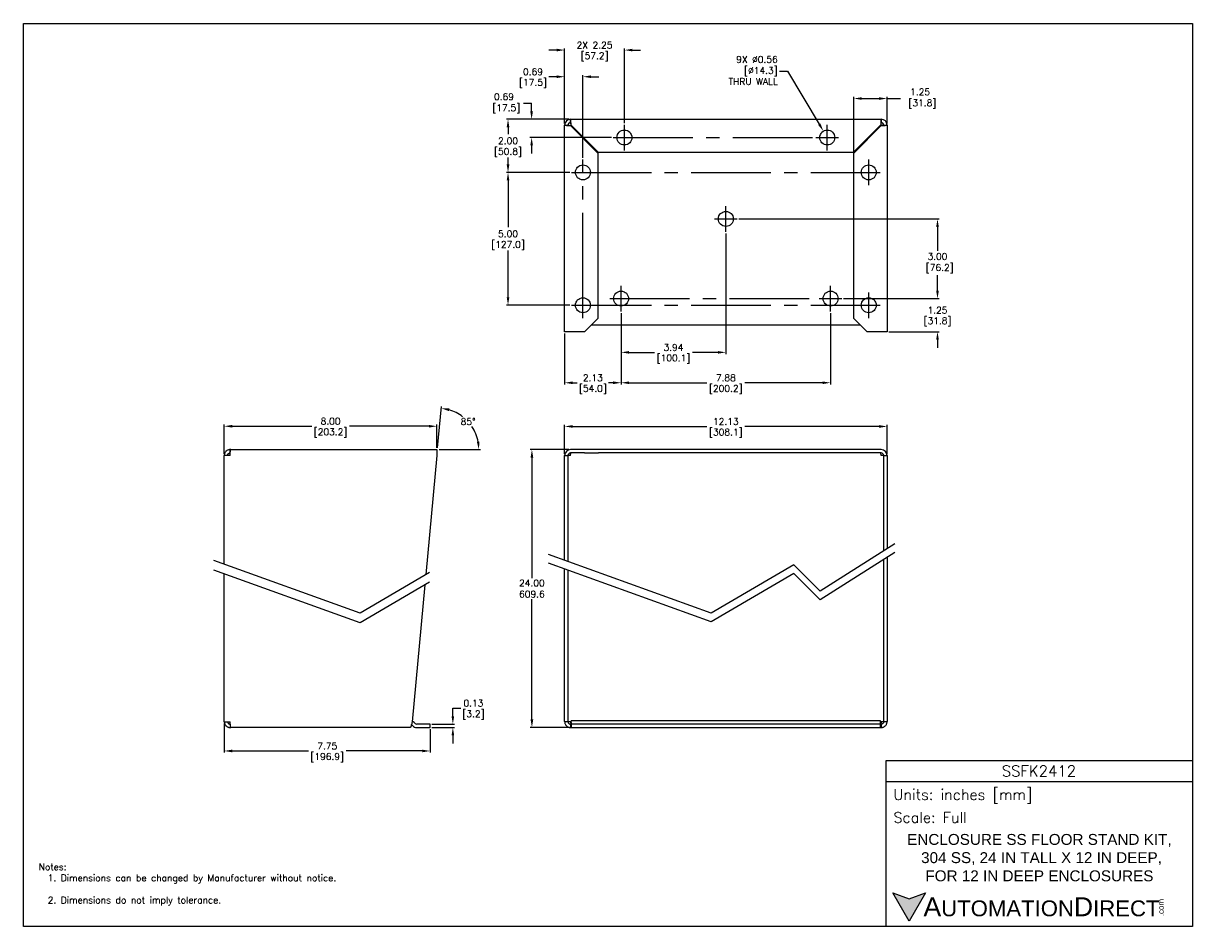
# Model space of a CAD drawing. Extents: x 897.4 to 941.4, y -8.5 to 25.5.
import ezdxf

# ---------------------------------------------------------------- set-up
doc = ezdxf.new("R2010")
doc.units = 0
doc.header["$LTSCALE"] = 4
doc.header["$MEASUREMENT"] = 0
doc.linetypes.add('CENTER2', pattern=[1.125, 0.75, -0.125, 0.125, -0.125])
doc.layers.get('0').update_dxf_attribs({"linetype": 'CONTINUOUS'})
doc.layers.get('DEFPOINTS').update_dxf_attribs({"linetype": 'CONTINUOUS'})
for name, color, linetype in [('CENTER', 40, 'CENTER2'), ('DIMENSIONS', 140, 'CONTINUOUS'), ('DIMENSIONS @ 1', 140, 'CONTINUOUS'), ('TEXT', 140, 'CONTINUOUS')]:
    doc.layers.add(name, color=color, linetype=linetype)
doc.styles.add('\\M+2ABAC\\M+2A6A11', font='txt')
doc.styles.add('ROMANS', font='romans.shx')
doc.styles.get("Standard").update_dxf_attribs({"font": 'romans.shx'})
doc.dimstyles.get("Standard").update_dxf_attribs({"dimtxt": 0.25, "dimasz": 0.3, "dimexe": 0.0625, "dimexo": 0.0625, "dimgap": 0.0625, "dimtad": 0, "dimtih": 1, "dimtoh": 1, "dimzin": 0, "dimdsep": 46, "dimtxsty": 'Standard', "dimcen": 0, "dimadec": 0, "dimazin": 0, "dimtfac": 1, "dimtofl": 0, "dimtmove": 0, "dimatfit": 3, "dimfxl": 0, "dimtolj": 1, "dimtzin": 0, "dimarcsym": 0})

# ---------------------------------------------------------------- blocks, each defined once
blk = doc.blocks.new('*D5')
at = {"layer": 'DEFPOINTS', "color": 0}
for p in [(917.778, 10.293), (917.778, 9.202), (929.91, 9.202)]:
    blk.add_point(p, dxfattribs=at)
at = {"layer": 'DIMENSIONS', "color": 0, "lineweight": -2}
for p, q in [((917.778, 9.265), (917.778, 10.355)), ((918.078, 10.293), (923.132, 10.293)), ((929.61, 10.293), (924.555, 10.293)), ((929.91, 9.265), (929.91, 10.355))]:
    blk.add_line(p, q, dxfattribs=at)
at = {"layer": 'DIMENSIONS', "color": 0}
for points in [[(918.078, 10.343), (918.078, 10.243), (917.778, 10.293)], [(929.61, 10.343), (929.61, 10.243), (929.91, 10.293)]]:
    blk.add_solid(points, dxfattribs=at)
at = {"layer": 'DIMENSIONS', "color": 0, "char_height": 0.25, "attachment_point": 5}
for s, insert in [('\\A1;12.13', (923.844, 10.48)), ('\\A1;[308.1]', (923.844, 10.04))]:
    blk.add_mtext(s, dxfattribs=dict(at, insert=insert))
blk = doc.blocks.new('*D16')
at = {"layer": 'DEFPOINTS', "color": 0}
for p in [(917.997, 9.421), (916.546, -1.037), (918.028, -1.037)]:
    blk.add_point(p, dxfattribs=at)
at = {"layer": 'DIMENSIONS', "color": 0, "lineweight": -2}
for p, q in [((917.934, 9.421), (916.484, 9.421)), ((916.546, 9.121), (916.546, 4.588)), ((916.546, -0.737), (916.546, 3.796)), ((917.965, -1.037), (916.484, -1.037))]:
    blk.add_line(p, q, dxfattribs=at)
at = {"layer": 'DIMENSIONS', "color": 0}
for points in [[(916.496, 9.121), (916.596, 9.121), (916.546, 9.421)], [(916.496, -0.737), (916.596, -0.737), (916.546, -1.037)]]:
    blk.add_solid(points, dxfattribs=at)
at = {"layer": 'DIMENSIONS', "color": 0, "insert": (916.546, 4.192), "char_height": 0.25, "attachment_point": 5}
blk.add_mtext('\\A1;24.00\\P609.6', dxfattribs=at)
blk = doc.blocks.new('*D15')
at = {"layer": 'DEFPOINTS', "color": 0}
for p in [(912.969, 10.301), (912.969, 9.422), (904.969, 9.203)]:
    blk.add_point(p, dxfattribs=at)
at = {"layer": 'DIMENSIONS', "color": 0, "lineweight": -2}
for p, q in [((904.969, 9.266), (904.969, 10.363)), ((905.269, 10.301), (908.258, 10.301)), ((912.669, 10.301), (909.68, 10.301)), ((912.969, 9.485), (912.969, 10.363))]:
    blk.add_line(p, q, dxfattribs=at)
at = {"layer": 'DIMENSIONS', "color": 0}
for points in [[(905.269, 10.351), (905.269, 10.251), (904.969, 10.301)], [(912.669, 10.351), (912.669, 10.251), (912.969, 10.301)]]:
    blk.add_solid(points, dxfattribs=at)
at = {"layer": 'DIMENSIONS', "color": 0, "char_height": 0.25, "attachment_point": 5}
for s, insert in [('\\A1;8.00', (908.969, 10.488)), ('\\A1;[203.2]', (908.969, 10.048))]:
    blk.add_mtext(s, dxfattribs=dict(at, insert=insert))
blk = doc.blocks.new('*D14')
at = {"layer": 'DEFPOINTS', "color": 0}
for p in [(904.969, -0.819), (912.719, -1.038), (912.719, -1.922)]:
    blk.add_point(p, dxfattribs=at)
at = {"layer": 'DIMENSIONS', "color": 0, "lineweight": -2}
for p, q in [((904.969, -0.882), (904.969, -1.985)), ((912.719, -1.1), (912.719, -1.985)), ((905.269, -1.922), (908.133, -1.922)), ((912.419, -1.922), (909.555, -1.922))]:
    blk.add_line(p, q, dxfattribs=at)
at = {"layer": 'DIMENSIONS', "color": 0}
for points in [[(905.269, -1.872), (905.269, -1.972), (904.969, -1.922)], [(912.419, -1.872), (912.419, -1.972), (912.719, -1.922)]]:
    blk.add_solid(points, dxfattribs=at)
at = {"layer": 'DIMENSIONS', "color": 0, "char_height": 0.25, "attachment_point": 5}
for s, insert in [('\\A1;7.75', (908.844, -1.735)), ('\\A1;[196.9]', (908.844, -2.175))]:
    blk.add_mtext(s, dxfattribs=dict(at, insert=insert))
blk = doc.blocks.new('*D7')
at = {"layer": 'DEFPOINTS', "color": 0}
for p in [(915.647, 19.857), (917.978, 19.857), (918.041, 14.857)]:
    blk.add_point(p, dxfattribs=at)
at = {"layer": 'DIMENSIONS', "color": 0, "lineweight": -2}
for p, q in [((917.916, 19.857), (915.585, 19.857)), ((915.647, 19.557), (915.647, 17.798)), ((915.647, 15.157), (915.647, 16.917)), ((917.978, 14.857), (915.585, 14.857))]:
    blk.add_line(p, q, dxfattribs=at)
at = {"layer": 'DIMENSIONS', "color": 0}
for points in [[(915.597, 19.557), (915.697, 19.557), (915.647, 19.857)], [(915.597, 15.157), (915.697, 15.157), (915.647, 14.857)]]:
    blk.add_solid(points, dxfattribs=at)
at = {"layer": 'DIMENSIONS', "color": 0, "char_height": 0.25, "attachment_point": 5}
for s, insert in [('\\A1;5.00', (915.647, 17.545)), ('\\A1;[127.0]', (915.647, 17.104))]:
    blk.add_mtext(s, dxfattribs=dict(at, insert=insert))
blk = doc.blocks.new('*D8')
at = {"layer": 'DEFPOINTS', "color": 0}
for p in [(920.028, 24.461), (917.778, 21.639), (920.028, 21.652)]:
    blk.add_point(p, dxfattribs=at)
at = {"layer": 'DIMENSIONS', "color": 0, "lineweight": -2}
for p, q in [((917.478, 24.461), (917.178, 24.461)), ((917.778, 21.701), (917.778, 24.523)), ((920.028, 21.715), (920.028, 24.523)), ((920.328, 24.461), (920.628, 24.461))]:
    blk.add_line(p, q, dxfattribs=at)
at = {"layer": 'DIMENSIONS', "color": 0}
for points in [[(917.478, 24.511), (917.478, 24.411), (917.778, 24.461)], [(920.328, 24.511), (920.328, 24.411), (920.028, 24.461)]]:
    blk.add_solid(points, dxfattribs=at)
at = {"layer": 'DIMENSIONS', "color": 0, "char_height": 0.25, "attachment_point": 5}
for s, insert in [('\\A1;2X 2.25', (918.903, 24.648)), ('\\A1;[57.2]', (918.903, 24.208))]:
    blk.add_mtext(s, dxfattribs=dict(at, insert=insert))
blk = doc.blocks.new('*D9')
at = {"layer": 'DEFPOINTS', "color": 0}
for p in [(915.647, 21.857), (917.997, 21.857), (918.041, 19.857)]:
    blk.add_point(p, dxfattribs=at)
at = {"layer": 'DIMENSIONS', "color": 0, "lineweight": -2}
for p, q in [((917.934, 21.857), (915.585, 21.857)), ((915.647, 21.557), (915.647, 21.298)), ((915.647, 20.157), (915.647, 20.417)), ((917.978, 19.857), (915.585, 19.857))]:
    blk.add_line(p, q, dxfattribs=at)
at = {"layer": 'DIMENSIONS', "color": 0}
for points in [[(915.597, 21.557), (915.697, 21.557), (915.647, 21.857)], [(915.597, 20.157), (915.697, 20.157), (915.647, 19.857)]]:
    blk.add_solid(points, dxfattribs=at)
at = {"layer": 'DIMENSIONS', "color": 0, "char_height": 0.25, "attachment_point": 5}
for s, insert in [('\\A1;2.00', (915.647, 21.045)), ('\\A1;[50.8]', (915.647, 20.604))]:
    blk.add_mtext(s, dxfattribs=dict(at, insert=insert))
blk = doc.blocks.new('*D10')
at = {"layer": 'DEFPOINTS', "color": 0}
for p in [(916.535, 21.857), (917.997, 21.857), (919.603, 21.17)]:
    blk.add_point(p, dxfattribs=at)
at = {"layer": 'DIMENSIONS', "color": 0, "lineweight": -2}
for p, q in [((916.235, 22.457), (916.535, 22.457)), ((916.535, 22.157), (916.535, 22.457)), ((917.934, 21.857), (916.473, 21.857)), ((919.541, 21.17), (916.473, 21.17)), ((916.535, 20.87), (916.535, 20.57))]:
    blk.add_line(p, q, dxfattribs=at)
at = {"layer": 'DIMENSIONS', "color": 0}
for points in [[(916.485, 22.157), (916.585, 22.157), (916.535, 21.857)], [(916.485, 20.87), (916.585, 20.87), (916.535, 21.17)]]:
    blk.add_solid(points, dxfattribs=at)
at = {"layer": 'DIMENSIONS', "color": 0, "insert": (915.494, 22.457), "char_height": 0.25, "attachment_point": 5}
blk.add_mtext('\\A1;0.69\\P [17.5]', dxfattribs=at)
blk = doc.blocks.new('*D0')
at = {"layer": 'DEFPOINTS', "color": 0}
for p in [(929.91, 22.637), (929.91, 21.639), (928.66, 20.585)]:
    blk.add_point(p, dxfattribs=at)
at = {"layer": 'DIMENSIONS', "color": 0, "lineweight": -2}
for p, q in [((928.66, 20.648), (928.66, 22.699)), ((928.96, 22.637), (929.61, 22.637)), ((929.91, 21.701), (929.91, 22.699)), ((929.91, 22.637), (930.415, 22.637))]:
    blk.add_line(p, q, dxfattribs=at)
at = {"layer": 'DIMENSIONS', "color": 0}
for points in [[(928.96, 22.687), (928.96, 22.587), (928.66, 22.637)], [(929.61, 22.687), (929.61, 22.587), (929.91, 22.637)]]:
    blk.add_solid(points, dxfattribs=at)
at = {"layer": 'DIMENSIONS', "color": 0, "insert": (931.156, 22.637), "char_height": 0.25, "attachment_point": 5}
blk.add_mtext('\\A1;1.25\\P [31.8]', dxfattribs=at)
blk = doc.blocks.new('*D11')
at = {"layer": 'DEFPOINTS', "color": 0}
for p in [(917.778, 23.458), (917.778, 21.639), (918.465, 20.34)]:
    blk.add_point(p, dxfattribs=at)
at = {"layer": 'DIMENSIONS', "color": 0, "lineweight": -2}
for p, q in [((917.478, 23.458), (917.178, 23.458)), ((917.778, 21.701), (917.778, 23.521)), ((918.465, 20.402), (918.465, 23.521)), ((918.765, 23.458), (919.065, 23.458))]:
    blk.add_line(p, q, dxfattribs=at)
at = {"layer": 'DIMENSIONS', "color": 0}
for points in [[(917.478, 23.508), (917.478, 23.408), (917.778, 23.458)], [(918.765, 23.508), (918.765, 23.408), (918.465, 23.458)]]:
    blk.add_solid(points, dxfattribs=at)
at = {"layer": 'DIMENSIONS', "color": 0, "char_height": 0.25, "attachment_point": 5}
for s, insert in [('\\A1;0.69', (916.586, 23.646)), ('\\A1;[17.5]', (916.586, 23.205))]:
    blk.add_mtext(s, dxfattribs=dict(at, insert=insert))
blk = doc.blocks.new('*D12')
at = {"layer": 'DEFPOINTS', "color": 0}
for p in [(919.903, 14.625), (917.778, 13.857), (919.903, 11.938)]:
    blk.add_point(p, dxfattribs=at)
at = {"layer": 'DIMENSIONS', "color": 0, "lineweight": -2}
for p, q in [((919.903, 14.562), (919.903, 11.875)), ((917.778, 13.795), (917.778, 11.875)), ((918.078, 11.938), (918.248, 11.938)), ((919.603, 11.938), (919.433, 11.938))]:
    blk.add_line(p, q, dxfattribs=at)
at = {"layer": 'DIMENSIONS', "color": 0}
for points in [[(918.078, 11.988), (918.078, 11.888), (917.778, 11.938)], [(919.603, 11.988), (919.603, 11.888), (919.903, 11.938)]]:
    blk.add_solid(points, dxfattribs=at)
at = {"layer": 'DIMENSIONS', "color": 0, "char_height": 0.25, "attachment_point": 5}
for s, insert in [('\\A1;2.13', (918.84, 12.125)), ('\\A1;[54.0]', (918.84, 11.685))]:
    blk.add_mtext(s, dxfattribs=dict(at, insert=insert))
blk = doc.blocks.new('*D1')
at = {"layer": 'DEFPOINTS', "color": 0}
for p in [(919.903, 14.562), (927.785, 14.625), (927.785, 11.938)]:
    blk.add_point(p, dxfattribs=at)
at = {"layer": 'DIMENSIONS', "color": 0, "lineweight": -2}
for p, q in [((927.785, 14.562), (927.785, 11.875)), ((919.903, 14.5), (919.903, 11.875)), ((920.203, 11.938), (923.132, 11.938)), ((927.485, 11.938), (924.555, 11.938))]:
    blk.add_line(p, q, dxfattribs=at)
at = {"layer": 'DIMENSIONS', "color": 0}
for points in [[(920.203, 11.988), (920.203, 11.888), (919.903, 11.938)], [(927.485, 11.988), (927.485, 11.888), (927.785, 11.938)]]:
    blk.add_solid(points, dxfattribs=at)
at = {"layer": 'DIMENSIONS', "color": 0, "char_height": 0.25, "attachment_point": 5}
for s, insert in [('\\A1;7.88', (923.844, 12.125)), ('\\A1;[200.2]', (923.844, 11.685))]:
    blk.add_mtext(s, dxfattribs=dict(at, insert=insert))
blk = doc.blocks.new('*D6')
at = {"layer": 'DEFPOINTS', "color": 0}
for p in [(923.844, 17.625), (919.903, 14.5), (923.844, 13.082)]:
    blk.add_point(p, dxfattribs=at)
at = {"layer": 'DIMENSIONS', "color": 0, "lineweight": -2}
for p, q in [((923.844, 17.562), (923.844, 13.019)), ((919.903, 14.437), (919.903, 13.019)), ((920.203, 13.082), (921.162, 13.082)), ((923.544, 13.082), (922.585, 13.082))]:
    blk.add_line(p, q, dxfattribs=at)
at = {"layer": 'DIMENSIONS', "color": 0}
for points in [[(920.203, 13.132), (920.203, 13.032), (919.903, 13.082)], [(923.544, 13.132), (923.544, 13.032), (923.844, 13.082)]]:
    blk.add_solid(points, dxfattribs=at)
at = {"layer": 'DIMENSIONS', "color": 0, "char_height": 0.25, "attachment_point": 5}
for s, insert in [('\\A1;3.94', (921.873, 13.269)), ('\\A1;[100.1]', (921.873, 12.829))]:
    blk.add_mtext(s, dxfattribs=dict(at, insert=insert))
blk = doc.blocks.new('*D2')
at = {"layer": 'DEFPOINTS', "color": 0}
for p in [(928.209, 15.107), (931.809, 15.107), (929.91, 13.857)]:
    blk.add_point(p, dxfattribs=at)
at = {"layer": 'DIMENSIONS', "color": 0, "lineweight": -2}
for p, q in [((931.809, 15.407), (931.809, 15.707)), ((928.272, 15.107), (931.872, 15.107)), ((929.972, 13.857), (931.872, 13.857)), ((931.809, 13.557), (931.809, 13.257))]:
    blk.add_line(p, q, dxfattribs=at)
at = {"layer": 'DIMENSIONS', "color": 0}
for points in [[(931.759, 15.407), (931.859, 15.407), (931.809, 15.107)], [(931.759, 13.557), (931.859, 13.557), (931.809, 13.857)]]:
    blk.add_solid(points, dxfattribs=at)
at = {"layer": 'DIMENSIONS', "color": 0, "char_height": 0.25, "attachment_point": 5}
for s, insert in [('\\A1;1.25', (931.809, 14.67)), ('\\A1;[31.8]', (931.809, 14.229))]:
    blk.add_mtext(s, dxfattribs=dict(at, insert=insert))
blk = doc.blocks.new('*D3')
at = {"layer": 'DEFPOINTS', "color": 0}
for p in [(924.268, 18.107), (931.809, 18.107), (928.272, 15.107)]:
    blk.add_point(p, dxfattribs=at)
at = {"layer": 'DIMENSIONS', "color": 0, "lineweight": -2}
for p, q in [((924.331, 18.107), (931.872, 18.107)), ((931.809, 17.807), (931.809, 16.905)), ((931.809, 15.407), (931.809, 15.982)), ((928.334, 15.107), (931.872, 15.107))]:
    blk.add_line(p, q, dxfattribs=at)
at = {"layer": 'DIMENSIONS', "color": 0}
for points in [[(931.759, 17.807), (931.859, 17.807), (931.809, 18.107)], [(931.759, 15.407), (931.859, 15.407), (931.809, 15.107)]]:
    blk.add_solid(points, dxfattribs=at)
at = {"layer": 'DIMENSIONS', "color": 0, "insert": (931.809, 16.444), "char_height": 0.25, "attachment_point": 5}
blk.add_mtext('\\A1;3.00\\P [76.2]', dxfattribs=at)
blk = doc.blocks.new('*D4')
at = {"layer": 'DEFPOINTS', "color": 0}
for p in [(927.515, 21.411), (927.804, 20.929)]:
    blk.add_point(p, dxfattribs=at)
at = {"layer": 'DIMENSIONS', "color": 0, "lineweight": -2}
for p, q in [((925.859, 23.67), (926.159, 23.67)), ((926.159, 23.67), (927.36, 21.668))]:
    blk.add_line(p, q, dxfattribs=at)
at = {"layer": 'DIMENSIONS', "color": 0}
blk.add_solid([(927.403, 21.694), (927.318, 21.642), (927.515, 21.411)], dxfattribs=at)
at = {"layer": 'DIMENSIONS', "color": 0, "insert": (925.796, 24.235), "char_height": 0.25, "attachment_point": 3}
blk.add_mtext('\\A1;9X ∅0.56\\P [∅14.3]\\PTHRU WALL', dxfattribs=at)
blk = doc.blocks.new('*D13')
at = {"layer": 'DEFPOINTS', "color": 0}
for p in [(912.719, -0.913), (912.719, -1.038), (913.572, -0.913)]:
    blk.add_point(p, dxfattribs=at)
at = {"layer": 'DIMENSIONS', "color": 0, "lineweight": -2}
for p, q in [((913.572, -0.613), (913.572, -0.313)), ((913.572, -0.313), (913.872, -0.313)), ((912.781, -0.913), (913.635, -0.913)), ((912.781, -1.038), (913.635, -1.038)), ((913.572, -1.338), (913.572, -1.638))]:
    blk.add_line(p, q, dxfattribs=at)
at = {"layer": 'DIMENSIONS', "color": 0}
for points in [[(913.522, -0.613), (913.622, -0.613), (913.572, -0.913)], [(913.522, -1.338), (913.622, -1.338), (913.572, -1.038)]]:
    blk.add_solid(points, dxfattribs=at)
at = {"layer": 'DIMENSIONS', "color": 0, "char_height": 0.25, "attachment_point": 5}
for s, insert in [('\\A1;0.13', (914.346, -0.125)), ('\\A1;[3.2]', (914.346, -0.566))]:
    blk.add_mtext(s, dxfattribs=dict(at, insert=insert))
blk = doc.blocks.new('*D17')
at = {"layer": 'DEFPOINTS', "color": 0}
for p in [(914.366, 10.161), (905.21, 9.422), (912.969, 9.422), (912.969, 9.203), (912.04, -0.819)]:
    blk.add_point(p, dxfattribs=at)
at = {"layer": 'DIMENSIONS', "color": 0, "lineweight": -2}
for p, q in [((912.995, 9.484), (913.139, 11.04)), ((913.052, 9.422), (914.614, 9.422))]:
    blk.add_line(p, q, dxfattribs=at)
for start, end in [(52.5324, 73.684), (11.0194, 33.6186)]:
    blk.add_arc((912.989, 9.422), 1.562, start, end, dxfattribs=at)
at = {"layer": 'DIMENSIONS', "color": 0}
for points in [[(913.419, 10.872), (913.437, 10.971), (913.133, 10.978)], [(914.572, 9.726), (914.473, 9.716), (914.551, 9.422)]]:
    blk.add_solid(points, dxfattribs=at)
at = {"layer": 'DIMENSIONS', "color": 0, "insert": (914.144, 10.475), "char_height": 0.25, "attachment_point": 5}
blk.add_mtext('\\A1;85°', dxfattribs=at)

msp = doc.modelspace()

# ---------------------------------------------------------------- hatches: boundary and pattern name
at = {"layer": 'TEXT'}
msp.add_hatch(color=256, dxfattribs=at).paths.add_polyline_path([(931.353, -7.259), (930.739, -7.483), (930.125, -7.259), (930.739, -8.323)])

# ---------------------------------------------------------------- linework, layer by layer
for p, q in [((917.778, 21.639), (917.903, 21.639)), ((917.778, 13.857), (917.778, 21.639)), ((917.997, 21.732), (917.997, 21.857)), ((917.997, 21.857), (929.691, 21.857)), ((917.997, 21.617), (919.028, 20.585)), ((919.05, 20.607), (918.019, 21.639)), ((918.028, 21.607), (918.03, 21.628)), ((918.028, 21.607), (918.028, 21.585)), ((929.669, 21.639), (928.638, 20.607)), ((928.66, 20.585), (929.691, 21.617)), ((929.658, 21.628), (929.66, 21.607)), ((929.66, 21.585), (929.66, 21.607)), ((929.691, 21.857), (929.691, 21.732)), ((929.785, 21.639), (929.91, 21.639)), ((929.91, 21.639), (929.91, 13.857)), ((919.028, 20.585), (919.028, 14.357)), ((928.638, 20.607), (919.05, 20.607)), ((928.66, 14.357), (928.66, 20.585)), ((919.028, 14.357), (918.528, 13.857)), ((928.91, 14.107), (918.778, 14.107)), ((929.16, 13.857), (928.66, 14.357)), ((917.997, 13.857), (917.778, 13.857)), ((918.528, 13.857), (917.997, 13.857)), ((929.691, 13.857), (929.16, 13.857)), ((929.91, 13.857), (929.691, 13.857)), ((905.188, 9.297), (905.188, 9.422)), ((905.21, 9.422), (905.188, 9.422)), ((905.21, 9.422), (912.969, 9.422)), ((912.969, 9.422), (912.969, 9.203)), ((918.528, 9.421), (917.997, 9.421)), ((918.528, 9.296), (917.997, 9.296)), ((919.028, 9.421), (918.528, 9.421)), ((918.528, 9.296), (919.028, 9.296)), ((919.05, 9.421), (919.028, 9.421)), ((919.028, 9.296), (919.05, 9.296)), ((929.691, 9.421), (919.05, 9.421)), ((929.691, 9.296), (919.05, 9.296)), ((905.188, 9.203), (904.969, 9.203)), ((904.969, 5.115), (904.969, 9.203)), ((912.969, 9.203), (912.553, 4.715)), ((917.778, 9.202), (917.903, 9.202)), ((917.778, 5.26), (917.778, 9.202)), ((917.903, 9.202), (917.903, 5.215)), ((917.997, 9.202), (917.903, 9.202)), ((929.785, 9.202), (929.691, 9.202)), ((929.785, 9.202), (929.91, 9.202)), ((929.785, 5.609), (929.785, 9.202)), ((929.91, 9.202), (929.91, 5.688)), ((930.203, 5.876), (927.395, 4.091)), ((923.291, 3.267), (917.172, 5.479)), ((930.203, 5.548), (927.395, 3.763)), ((929.785, -0.818), (929.785, 5.281)), ((929.91, 5.36), (929.91, -0.818)), ((910.082, 3.267), (904.582, 5.249)), ((910.082, 2.907), (904.582, 4.889)), ((923.291, 2.939), (917.172, 5.152)), ((917.778, -0.818), (917.778, 4.932)), ((917.903, 4.887), (917.903, -0.818)), ((926.407, 5.089), (923.291, 3.267)), ((927.395, 4.091), (926.407, 5.089)), ((904.969, -0.819), (904.969, 4.755)), ((912.691, 4.796), (910.082, 3.267)), ((912.691, 4.436), (910.082, 2.907)), ((926.407, 4.761), (923.291, 2.939)), ((927.395, 3.763), (926.407, 4.761)), ((912.517, 4.334), (912.04, -0.819)), ((904.969, -0.819), (905.188, -0.819)), ((912.114, -0.852), (912.148, -0.886)), ((917.778, -0.818), (917.903, -0.818)), ((917.903, -0.818), (917.997, -0.818)), ((929.66, -0.787), (918.028, -0.787)), ((918.028, -0.851), (918.028, -0.787)), ((918.028, -0.851), (918.028, -0.884)), ((929.66, -0.851), (929.66, -0.787)), ((929.66, -0.884), (929.66, -0.851)), ((929.691, -0.818), (929.785, -0.818)), ((929.785, -0.818), (929.91, -0.818)), ((905.188, -0.913), (905.188, -1.038)), ((905.188, -0.913), (905.194, -0.913)), ((905.188, -1.038), (905.21, -1.038)), ((911.962, -1.038), (905.21, -1.038)), ((912.059, -0.974), (912.026, -0.941)), ((912.594, -0.913), (912.214, -0.913)), ((912.214, -1.038), (912.594, -1.038)), ((912.719, -0.913), (912.594, -0.913)), ((912.594, -1.038), (912.719, -1.038)), ((912.719, -1.038), (912.719, -0.913)), ((917.997, -0.912), (917.997, -1.037)), ((917.997, -0.912), (918.028, -0.912)), ((917.997, -1.037), (919.028, -1.037)), ((918.028, -0.912), (918.028, -0.884)), ((918.028, -0.912), (918.028, -1.037)), ((918.153, -0.912), (918.028, -0.912)), ((918.028, -1.037), (918.153, -1.037)), ((929.535, -0.912), (918.153, -0.912)), ((918.153, -1.037), (929.535, -1.037)), ((919.028, -1.037), (919.028, -1.037)), ((919.028, -1.037), (919.05, -1.037)), ((919.05, -1.037), (919.05, -1.037)), ((919.05, -1.037), (926.64, -1.037)), ((926.64, -1.037), (926.64, -1.037)), ((926.64, -1.037), (926.662, -1.037)), ((926.662, -1.037), (926.662, -1.037)), ((926.662, -1.037), (929.691, -1.037)), ((929.66, -0.912), (929.535, -0.912)), ((929.535, -1.037), (929.66, -1.037)), ((929.66, -0.912), (929.66, -0.884)), ((929.66, -1.037), (929.66, -0.912)), ((929.691, -0.912), (929.66, -0.912)), ((929.691, -0.912), (929.691, -1.037))]:
    msp.add_line(p, q)
at = {"flags": 128}
msp.add_lwpolyline([(912.026, -0.941), (912.019, -0.934), (912.014, -0.931)], dxfattribs=at)
for centre in [(920.028, 21.17), (927.66, 21.17), (918.465, 19.857), (929.222, 19.857), (923.844, 18.107), (918.465, 14.857), (919.903, 15.107), (927.785, 15.107), (929.222, 14.857)]:
    msp.add_circle(centre, 0.281)
for centre, radius, start, end in [((917.997, 21.639), 0.219, 90, 180), ((917.997, 21.639), 0.0938, 90, 180), ((929.691, 21.639), 0.219, 360, 90), ((929.691, 21.639), 0.0938, 360, 90), ((917.997, 9.202), 0.219, 90, 180), ((917.997, 9.202), 0.0938, 90, 180), ((929.691, 9.202), 0.219, 0, 90), ((929.691, 9.202), 0.0938, 0, 90), ((911.96, -1.007), 0.219, 45, 68.1004), ((912.214, -0.819), 0.219, 225, 270), ((912.214, -0.819), 0.0938, 225, 270)]:
    msp.add_arc(centre, radius, start, end)
for points, knots in [([(917.778, 21.639), (917.778, 21.638), (917.779, 21.637), (917.785, 21.635), (917.789, 21.634), (917.8, 21.632), (917.807, 21.631), (917.819, 21.63), (917.823, 21.629), (917.832, 21.629), (917.837, 21.628), (917.852, 21.627), (917.863, 21.626), (917.887, 21.624), (917.9, 21.623), (917.926, 21.621), (917.94, 21.62), (917.968, 21.618), (917.982, 21.617), (917.997, 21.617)], [0, 0, 0, 0, 0.125, 0.125, 0.25, 0.25, 0.375, 0.375, 0.4375, 0.4375, 0.5, 0.5, 0.625, 0.625, 0.75, 0.75, 0.875, 0.875, 1, 1, 1, 1]), ([(917.903, 21.639), (917.903, 21.638), (917.903, 21.637), (917.906, 21.635), (917.908, 21.634), (917.912, 21.632), (917.915, 21.631), (917.922, 21.629), (917.926, 21.629), (917.935, 21.627), (917.939, 21.626), (917.95, 21.624), (917.955, 21.623), (917.972, 21.62), (917.984, 21.618), (917.997, 21.617)], [0, 0, 0, 0, 0.125, 0.125, 0.25, 0.25, 0.375, 0.375, 0.5, 0.5, 0.625, 0.625, 0.75, 0.75, 1, 1, 1, 1]), ([(918.019, 21.639), (918.018, 21.653), (918.017, 21.667), (918.015, 21.695), (918.014, 21.709), (918.012, 21.736), (918.011, 21.748), (918.01, 21.766), (918.01, 21.772), (918.009, 21.783), (918.008, 21.788), (918.007, 21.803), (918.006, 21.812), (918.004, 21.829), (918.003, 21.835), (918.001, 21.846), (918, 21.85), (917.998, 21.856), (917.998, 21.857), (917.997, 21.857)], [0, 0, 0, 0, 0.125, 0.125, 0.25, 0.25, 0.375, 0.375, 0.4375, 0.4375, 0.5, 0.5, 0.625, 0.625, 0.75, 0.75, 0.875, 0.875, 1, 1, 1, 1]), ([(917.997, 21.732), (917.998, 21.732), (917.998, 21.732), (918, 21.729), (918.001, 21.728), (918.003, 21.723), (918.004, 21.72), (918.006, 21.713), (918.007, 21.709), (918.009, 21.701), (918.009, 21.696), (918.011, 21.686), (918.012, 21.68), (918.015, 21.663), (918.017, 21.651), (918.019, 21.639)], [0, 0, 0, 0, 0.125, 0.125, 0.25, 0.25, 0.375, 0.375, 0.5, 0.5, 0.625, 0.625, 0.75, 0.75, 1, 1, 1, 1]), ([(929.691, 21.857), (929.69, 21.857), (929.689, 21.856), (929.687, 21.85), (929.686, 21.846), (929.684, 21.835), (929.683, 21.829), (929.682, 21.817), (929.682, 21.812), (929.681, 21.803), (929.68, 21.798), (929.679, 21.783), (929.678, 21.772), (929.676, 21.748), (929.675, 21.736), (929.673, 21.709), (929.672, 21.696), (929.671, 21.667), (929.67, 21.653), (929.669, 21.639)], [0, 0, 0, 0, 0.125, 0.125, 0.25, 0.25, 0.375, 0.375, 0.4375, 0.4375, 0.5, 0.5, 0.625, 0.625, 0.75, 0.75, 0.875, 0.875, 1, 1, 1, 1]), ([(929.691, 21.732), (929.69, 21.732), (929.689, 21.732), (929.687, 21.729), (929.686, 21.728), (929.684, 21.723), (929.683, 21.72), (929.682, 21.713), (929.681, 21.709), (929.679, 21.701), (929.678, 21.696), (929.676, 21.686), (929.675, 21.68), (929.672, 21.663), (929.671, 21.651), (929.669, 21.639)], [0, 0, 0, 0, 0.125, 0.125, 0.25, 0.25, 0.375, 0.375, 0.5, 0.5, 0.625, 0.625, 0.75, 0.75, 1, 1, 1, 1]), ([(929.785, 21.639), (929.785, 21.638), (929.784, 21.637), (929.782, 21.635), (929.78, 21.634), (929.775, 21.632), (929.772, 21.631), (929.765, 21.629), (929.761, 21.629), (929.753, 21.627), (929.748, 21.626), (929.738, 21.624), (929.732, 21.623), (929.716, 21.62), (929.703, 21.618), (929.691, 21.617)], [0, 0, 0, 0, 0.125, 0.125, 0.25, 0.25, 0.375, 0.375, 0.5, 0.5, 0.625, 0.625, 0.75, 0.75, 1, 1, 1, 1]), ([(929.691, 21.617), (929.705, 21.617), (929.72, 21.618), (929.748, 21.62), (929.761, 21.621), (929.788, 21.623), (929.8, 21.624), (929.818, 21.625), (929.824, 21.626), (929.835, 21.627), (929.84, 21.627), (929.856, 21.629), (929.865, 21.629), (929.881, 21.631), (929.887, 21.632), (929.898, 21.634), (929.903, 21.635), (929.908, 21.637), (929.91, 21.638), (929.91, 21.639)], [0, 0, 0, 0, 0.125, 0.125, 0.25, 0.25, 0.375, 0.375, 0.4375, 0.4375, 0.5, 0.5, 0.625, 0.625, 0.75, 0.75, 0.875, 0.875, 1, 1, 1, 1]), ([(905.188, 9.422), (905.173, 9.422), (905.159, 9.421), (905.131, 9.415), (905.117, 9.411), (905.091, 9.4), (905.078, 9.393), (905.06, 9.381), (905.054, 9.377), (905.043, 9.368), (905.038, 9.363), (905.023, 9.348), (905.014, 9.337), (904.998, 9.313), (904.991, 9.3), (904.98, 9.274), (904.976, 9.26), (904.97, 9.232), (904.969, 9.218), (904.969, 9.203)], [0, 0, 0, 0, 0.125, 0.125, 0.25, 0.25, 0.375, 0.375, 0.4375, 0.4375, 0.5, 0.5, 0.625, 0.625, 0.75, 0.75, 0.875, 0.875, 1, 1, 1, 1]), ([(905.094, 9.203), (905.094, 9.21), (905.094, 9.216), (905.097, 9.228), (905.099, 9.234), (905.103, 9.245), (905.106, 9.25), (905.113, 9.26), (905.117, 9.265), (905.126, 9.274), (905.13, 9.278), (905.141, 9.285), (905.146, 9.288), (905.163, 9.295), (905.175, 9.297), (905.188, 9.297)], [0, 0, 0, 0, 0.125, 0.125, 0.25, 0.25, 0.375, 0.375, 0.5, 0.5, 0.625, 0.625, 0.75, 0.75, 1, 1, 1, 1]), ([(905.188, 9.203), (905.189, 9.218), (905.189, 9.232), (905.191, 9.26), (905.192, 9.274), (905.194, 9.3), (905.195, 9.313), (905.196, 9.331), (905.197, 9.337), (905.198, 9.348), (905.198, 9.353), (905.2, 9.368), (905.2, 9.377), (905.202, 9.393), (905.203, 9.4), (905.205, 9.411), (905.206, 9.415), (905.208, 9.421), (905.209, 9.422), (905.21, 9.422)], [0, 0, 0, 0, 0.125, 0.125, 0.25, 0.25, 0.375, 0.375, 0.4375, 0.4375, 0.5, 0.5, 0.625, 0.625, 0.75, 0.75, 0.875, 0.875, 1, 1, 1, 1]), ([(917.997, 9.202), (917.998, 9.208), (917.998, 9.214), (918, 9.226), (918.001, 9.232), (918.003, 9.244), (918.004, 9.249), (918.006, 9.259), (918.007, 9.264), (918.009, 9.273), (918.009, 9.277), (918.011, 9.283), (918.012, 9.286), (918.015, 9.293), (918.017, 9.296), (918.019, 9.296)], [0, 0, 0, 0, 0.125, 0.125, 0.25, 0.25, 0.375, 0.375, 0.5, 0.5, 0.625, 0.625, 0.75, 0.75, 1, 1, 1, 1]), ([(929.691, 9.202), (929.69, 9.208), (929.689, 9.214), (929.687, 9.226), (929.686, 9.232), (929.684, 9.244), (929.683, 9.249), (929.682, 9.259), (929.681, 9.264), (929.679, 9.273), (929.678, 9.277), (929.676, 9.283), (929.675, 9.286), (929.672, 9.293), (929.671, 9.296), (929.669, 9.296)], [0, 0, 0, 0, 0.125, 0.125, 0.25, 0.25, 0.375, 0.375, 0.5, 0.5, 0.625, 0.625, 0.75, 0.75, 1, 1, 1, 1]), ([(904.969, -0.819), (904.969, -0.834), (904.97, -0.848), (904.976, -0.876), (904.98, -0.89), (904.991, -0.916), (904.998, -0.929), (905.01, -0.947), (905.014, -0.953), (905.023, -0.964), (905.028, -0.969), (905.043, -0.984), (905.054, -0.993), (905.078, -1.009), (905.091, -1.016), (905.117, -1.027), (905.131, -1.031), (905.159, -1.037), (905.173, -1.038), (905.188, -1.038)], [0, 0, 0, 0, 0.125, 0.125, 0.25, 0.25, 0.375, 0.375, 0.4375, 0.4375, 0.5, 0.5, 0.625, 0.625, 0.75, 0.75, 0.875, 0.875, 1, 1, 1, 1]), ([(905.094, -0.819), (905.094, -0.826), (905.094, -0.832), (905.097, -0.844), (905.099, -0.85), (905.103, -0.861), (905.106, -0.866), (905.113, -0.876), (905.117, -0.881), (905.126, -0.89), (905.13, -0.894), (905.141, -0.901), (905.146, -0.904), (905.163, -0.911), (905.175, -0.913), (905.188, -0.913)], [0, 0, 0, 0, 0.125, 0.125, 0.25, 0.25, 0.375, 0.375, 0.5, 0.5, 0.625, 0.625, 0.75, 0.75, 1, 1, 1, 1]), ([(905.21, -1.038), (905.209, -1.038), (905.208, -1.037), (905.206, -1.031), (905.205, -1.027), (905.203, -1.016), (905.202, -1.009), (905.201, -0.997), (905.201, -0.993), (905.2, -0.984), (905.199, -0.979), (905.198, -0.964), (905.197, -0.953), (905.195, -0.929), (905.194, -0.916), (905.192, -0.89), (905.191, -0.876), (905.189, -0.848), (905.189, -0.834), (905.188, -0.819)], [0, 0, 0, 0, 0.125, 0.125, 0.25, 0.25, 0.375, 0.375, 0.4375, 0.4375, 0.5, 0.5, 0.625, 0.625, 0.75, 0.75, 0.875, 0.875, 1, 1, 1, 1]), ([(912.04, -0.819), (912.037, -0.834), (912.033, -0.848), (912.027, -0.876), (912.024, -0.89), (912.018, -0.916), (912.014, -0.929), (912.01, -0.947), (912.008, -0.953), (912.005, -0.964), (912.003, -0.969), (911.999, -0.984), (911.996, -0.993), (911.989, -1.009), (911.986, -1.016), (911.98, -1.027), (911.977, -1.031), (911.97, -1.037), (911.967, -1.038), (911.964, -1.038)], [0, 0, 0, 0, 0.125, 0.125, 0.25, 0.25, 0.375, 0.375, 0.4375, 0.4375, 0.5, 0.5, 0.625, 0.625, 0.75, 0.75, 0.875, 0.875, 1, 1, 1, 1]), ([(917.778, -0.818), (917.778, -0.833), (917.779, -0.847), (917.785, -0.875), (917.789, -0.889), (917.8, -0.915), (917.807, -0.928), (917.819, -0.946), (917.823, -0.951), (917.832, -0.962), (917.837, -0.968), (917.852, -0.983), (917.863, -0.992), (917.887, -1.008), (917.9, -1.015), (917.926, -1.026), (917.94, -1.03), (917.968, -1.035), (917.982, -1.037), (917.997, -1.037)], [0, 0, 0, 0, 0.125, 0.125, 0.25, 0.25, 0.375, 0.375, 0.4375, 0.4375, 0.5, 0.5, 0.625, 0.625, 0.75, 0.75, 0.875, 0.875, 1, 1, 1, 1]), ([(917.903, -0.818), (917.903, -0.831), (917.905, -0.843), (917.912, -0.86), (917.915, -0.865), (917.922, -0.875), (917.926, -0.88), (917.935, -0.889), (917.939, -0.893), (917.95, -0.899), (917.955, -0.902), (917.972, -0.909), (917.984, -0.912), (917.997, -0.912)], [0, 0, 0, 0, 0.25, 0.25, 0.375, 0.375, 0.5, 0.5, 0.625, 0.625, 0.75, 0.75, 1, 1, 1, 1]), ([(917.997, -0.818), (917.998, -0.824), (917.998, -0.83), (918, -0.842), (918.001, -0.848), (918.003, -0.86), (918.004, -0.865), (918.006, -0.875), (918.007, -0.88), (918.009, -0.889), (918.009, -0.893), (918.011, -0.899), (918.012, -0.902), (918.015, -0.909), (918.017, -0.912), (918.019, -0.912)], [0, 0, 0, 0, 0.125, 0.125, 0.25, 0.25, 0.375, 0.375, 0.5, 0.5, 0.625, 0.625, 0.75, 0.75, 1, 1, 1, 1]), ([(929.691, -0.818), (929.69, -0.824), (929.689, -0.83), (929.687, -0.842), (929.686, -0.848), (929.684, -0.86), (929.683, -0.865), (929.682, -0.875), (929.681, -0.88), (929.679, -0.889), (929.678, -0.893), (929.676, -0.899), (929.675, -0.902), (929.672, -0.909), (929.671, -0.912), (929.669, -0.912)], [0, 0, 0, 0, 0.125, 0.125, 0.25, 0.25, 0.375, 0.375, 0.5, 0.5, 0.625, 0.625, 0.75, 0.75, 1, 1, 1, 1]), ([(929.785, -0.818), (929.785, -0.831), (929.782, -0.843), (929.775, -0.86), (929.772, -0.865), (929.765, -0.875), (929.762, -0.88), (929.753, -0.889), (929.748, -0.893), (929.738, -0.899), (929.732, -0.902), (929.715, -0.909), (929.703, -0.912), (929.691, -0.912)], [0, 0, 0, 0, 0.25, 0.25, 0.375, 0.375, 0.5, 0.5, 0.625, 0.625, 0.75, 0.75, 1, 1, 1, 1]), ([(929.691, -1.037), (929.705, -1.037), (929.72, -1.035), (929.748, -1.03), (929.761, -1.026), (929.788, -1.015), (929.8, -1.008), (929.818, -0.996), (929.824, -0.992), (929.835, -0.983), (929.84, -0.978), (929.856, -0.963), (929.865, -0.952), (929.881, -0.928), (929.887, -0.915), (929.898, -0.889), (929.903, -0.875), (929.908, -0.847), (929.91, -0.833), (929.91, -0.818)], [0, 0, 0, 0, 0.125, 0.125, 0.25, 0.25, 0.375, 0.375, 0.4375, 0.4375, 0.5, 0.5, 0.625, 0.625, 0.75, 0.75, 0.875, 0.875, 1, 1, 1, 1])]:
    msp.add_open_spline(points, degree=3, knots=knots)
at = {"layer": 'CENTER'}
for p, q in [((920.028, 20.687), (920.028, 21.652)), ((927.66, 20.687), (927.66, 21.652)), ((919.603, 21.17), (927.235, 21.17)), ((927.235, 21.17), (928.084, 21.17)), ((918.465, 15.34), (918.465, 20.34)), ((929.222, 19.375), (929.222, 20.34)), ((918.041, 19.857), (928.797, 19.857)), ((928.797, 19.857), (929.647, 19.857)), ((923.844, 17.625), (923.844, 18.59)), ((923.419, 18.107), (924.268, 18.107)), ((919.903, 14.625), (919.903, 15.59)), ((927.785, 14.625), (927.785, 15.59)), ((918.465, 14.375), (918.465, 15.34)), ((919.478, 15.107), (927.36, 15.107)), ((927.36, 15.107), (928.209, 15.107)), ((929.222, 14.375), (929.222, 15.34)), ((918.041, 14.857), (928.797, 14.857)), ((928.797, 14.857), (929.647, 14.857))]:
    msp.add_line(p, q, dxfattribs=at)
at = {"layer": 'DEFPOINTS'}
msp.add_lwpolyline([(941.409, -8.534), (897.409, -8.534), (897.409, 25.466), (941.409, 25.466)], close=True, dxfattribs=at)
at = {"layer": 'TEXT'}
msp.add_line((929.879, -3.077), (941.409, -3.077), dxfattribs=at)
for points in [[(929.879, -8.534), (929.879, -2.282), (941.409, -2.282), (941.409, -8.534)], [(931.353, -7.259), (930.739, -8.323), (930.125, -7.259), (930.739, -7.483)]]:
    msp.add_lwpolyline(points, close=True, dxfattribs=at)

# ---------------------------------------------------------------- texts
for s, insert, char_height, width, attachment_point, style in [('SSFK2412', (935.626, -2.674), 0.4111, 7.73736, 5, 'ROMANS'), (' Units: inches [mm]', (929.879, -3.63), 0.39741, 11.53066, 4, 'ROMANS'), (' Scale: Full', (929.879, -4.425), 0.39741, 11.53066, 4, 'ROMANS'), ('{\\fArial|b0|i0|c0|p34;     \\H1.2x;A\\H0.8333x;UTOMATION\\H1.2x;D\\H0.8333x;IRECT}', (930.125, -7.791), 0.59611, 10.09792, 4, '\\M+2ABAC\\M+2A6A11')]:
    msp.add_mtext(s, dxfattribs=dict(at, insert=insert, char_height=char_height, width=width, attachment_point=attachment_point, style=style))
at = {"layer": 'TEXT', "insert": (935.644, -5.94), "char_height": 0.41105, "width": 11.45937, "attachment_point": 5}
msp.add_mtext('{\\fArial|b0|i0|c0|p34;ENCLOSURE SS FLOOR STAND KIT,\\P 304 SS, 24 IN TALL X 12 IN DEEP,\\PFOR 12 IN DEEP ENCLOSURES}', dxfattribs=at)
at = {"layer": 'TEXT', "insert": (897.983, -6.16), "char_height": 0.25, "attachment_point": 1, "style": 'ROMANS'}
msp.add_mtext_dynamic_manual_height_columns('Notes:\\P  1. Dimensions can be changed by Manufacturer without notice.\\P\\P  2. Dimensions do not imply tolerance.', width=20.82521, gutter_width=1.25, heights=[0], dxfattribs=at)
at = {"layer": 'TEXT', "insert": (940.109, -8.141), "char_height": 0.2146, "width": 0.63593, "attachment_point": 1, "rotation": 90, "style": '\\M+2ABAC\\M+2A6A11'}
msp.add_mtext('{\\fArial|b0|i0|c0|p34;.com}', dxfattribs=at)

# ---------------------------------------------------------------- dimensions: what is measured, and where the dimension line sits
at = {"layer": 'DIMENSIONS @ 1'}
dim = msp.add_linear_dim(base=(920.028, 24.461), p1=(917.778, 21.639), p2=(920.028, 21.652), text='2X <>', dimstyle='Standard', override={"dimscale": 1, "dimpost": '\\X', "dimtix": 0, "dimtofl": 0, "dimtmove": 0, "dimatfit": 3}, dxfattribs=at)
dim.commit()
dim.dimension.update_dxf_attribs({"geometry": '*D8', "text_midpoint": (918.903, 24.461)})
dim = msp.add_diameter_dim_2p(p1=(927.804, 20.929), p2=(927.515, 21.411), text='9X <>\\PTHRU WALL', dimstyle='Standard', override={"dimscale": 1, "dimpost": '\\X', "dimtix": 0, "dimtofl": 0, "dimtmove": 0, "dimatfit": 3}, dxfattribs=at)
dim.commit()
dim.dimension.update_dxf_attribs({"geometry": '*D4', "text_midpoint": (924.748, 23.67), "dimtype": 131})
for base, p1, p2, picture, middle in [((917.778, 23.458), (918.465, 20.34), (917.778, 21.639), '*D11', (916.586, 23.458)), ((923.844, 13.082), (919.903, 14.5), (923.844, 17.625), '*D6', (921.873, 13.082)), ((919.902871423, 11.937514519), (917.777871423, 13.85739728), (919.902871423, 14.624916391), '*D12', (918.840371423, 11.937514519)), ((927.785, 11.938), (919.903, 14.562), (927.785, 14.625), '*D1', (923.844, 11.938)), ((912.969, 10.301), (904.969, 9.203), (912.969, 9.422), '*D15', (908.969, 10.301)), ((917.778, 10.293), (929.91, 9.202), (917.778, 9.202), '*D5', (923.844, 10.293)), ((912.719, -1.922), (904.969, -0.819), (912.719, -1.038), '*D14', (908.844, -1.922))]:
    dim = msp.add_linear_dim(base=base, p1=p1, p2=p2, dimstyle='Standard', override={"dimscale": 1, "dimpost": '\\X', "dimtix": 0, "dimtofl": 0, "dimtmove": 0, "dimatfit": 3}, dxfattribs=at)
    dim.commit()
    dim.dimension.update_dxf_attribs({"geometry": picture, "text_midpoint": middle})
dim = msp.add_linear_dim(base=(929.91, 22.637), p1=(928.66, 20.585), p2=(929.91, 21.639), dimstyle='Standard', override={"dimscale": 1, "dimpost": '\\X', "dimtix": 0, "dimtofl": 0, "dimtmove": 0, "dimatfit": 3}, dxfattribs=at)
dim.commit()
dim.dimension.update_dxf_attribs({"geometry": '*D0', "text_midpoint": (931.156, 22.637), "dimtype": 128})
for base, p1, p2, override, picture, middle in [((916.535, 21.857), (919.603, 21.17), (917.997, 21.857), {"dimscale": 1, "dimpost": '\\X', "dimtix": 0, "dimtofl": 0, "dimtmove": 1, "dimatfit": 3}, '*D10', (916.303, 22.457)), ((931.809, 18.107), (928.272, 15.107), (924.268, 18.107), {"dimscale": 1, "dimpost": '\\X', "dimtix": 0, "dimtofl": 0, "dimtmove": 0, "dimatfit": 3}, '*D3', (931.809, 16.444))]:
    dim = msp.add_linear_dim(base=base, p1=p1, p2=p2, angle=90, dimstyle='Standard', override=override, dxfattribs=at)
    dim.commit()
    dim.dimension.update_dxf_attribs({"geometry": picture, "text_midpoint": middle, "dimtype": 128})
for base, p1, p2, picture, middle in [((915.647, 21.857), (918.041, 19.857), (917.997, 21.857), '*D9', (915.647, 20.857)), ((915.647, 19.857), (918.041, 14.857), (917.978, 19.857), '*D7', (915.647, 17.357)), ((931.809, 15.107), (929.91, 13.857), (928.209, 15.107), '*D2', (931.809, 14.482)), ((913.572470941, -0.91299886), (912.718866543, -1.03799886), (912.718866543, -0.91299886), '*D13', (914.345685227, -0.31299886))]:
    dim = msp.add_linear_dim(base=base, p1=p1, p2=p2, angle=90, dimstyle='Standard', override={"dimscale": 1, "dimpost": '\\X', "dimtix": 0, "dimtofl": 0, "dimtmove": 0, "dimatfit": 3}, dxfattribs=at)
    dim.commit()
    dim.dimension.update_dxf_attribs({"geometry": picture, "text_midpoint": middle})
dim = msp.add_angular_dim_2l(base=(914.366, 10.161), line1=((912.969, 9.203), (912.04, -0.819)), line2=((905.21, 9.422), (912.969, 9.422)), dimstyle='Standard', override={"dimscale": 1, "dimpost": '\\X', "dimtix": 0, "dimtofl": 0, "dimtmove": 0, "dimatfit": 3}, dxfattribs=at)
dim.commit()
dim.dimension.update_dxf_attribs({"geometry": '*D17', "text_midpoint": (914.144, 10.475)})
dim = msp.add_linear_dim(base=(916.546, -1.037), p1=(917.997, 9.421), p2=(918.028, -1.037), angle=90, text='24.00\\P609.6', dimstyle='Standard', override={"dimscale": 1, "dimpost": '\\X', "dimtix": 0, "dimtofl": 0, "dimtmove": 0, "dimatfit": 3}, dxfattribs=at)
dim.commit()
dim.dimension.update_dxf_attribs({"geometry": '*D16', "text_midpoint": (916.546, 4.192)})

doc.saveas('drawing.dxf')
